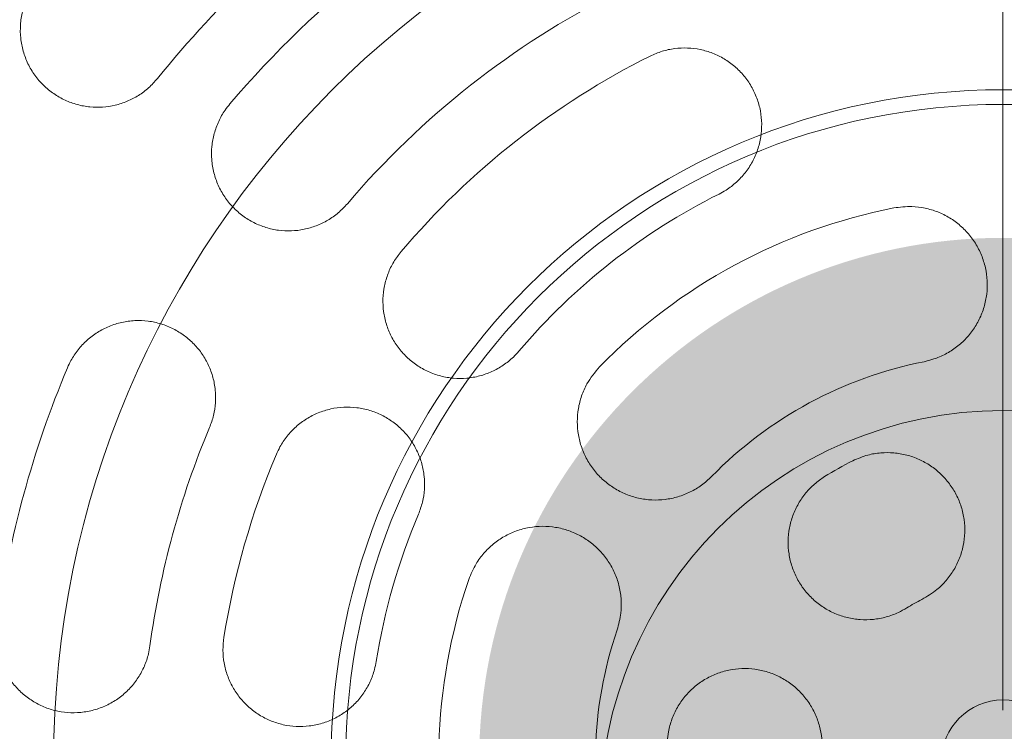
# Model space of a CAD drawing. Header units: centimetres. Extents: x -9388 to 91680, y -1419244 to 50347.
# Tile 135 of 183: x 38728 to 38824, y -689496 to -689427. Entities that reach past the tile are written whole.
import ezdxf

# ---------------------------------------------------------------- set-up
doc = ezdxf.new("R2010")
doc.units = ezdxf.units.CM
doc.linetypes.add('CENTER', pattern=[2, 1.25, -0.25, 0.25, -0.25])
doc.layers.add('! wpusty dachowe_Nr_pióra__1', color=7, linetype='Continuous', lineweight=13)
doc.layers.add('Q_podkład', color=8, linetype='Continuous', lineweight=9)
doc.layers.add('Q_kd_pion', color=7, linetype='CENTER', lineweight=35, true_color=0x34cc00)
doc.layers.add('Q_kd_wpusty', color=7, linetype='Continuous', lineweight=15, true_color=0x009901)

# ---------------------------------------------------------------- blocks, each defined once
blk = doc.blocks.new('PAB.02_RZUT DACHU')
at = {"layer": '! wpusty dachowe_Nr_pióra__1', "color": 8, "linetype": 'Continuous'}
for centre, radius in [((38824.004, -709499.063), 92.35), ((38824.004, -709499.063), 63.934), ((38824.004, -709504.114), 39.204)]:
    blk.add_circle(centre, radius, dxfattribs=at)
for start, end in [(90, 270), (270, 90)]:
    blk.add_arc((38824.004, -709499.063), 142.076, start, end, dxfattribs=at)
blk = doc.blocks.new('A$C674D9795')
at = {"layer": 'Q_kd_wpusty', "linetype": 'Continuous', "ltscale": 0.5}
blk.add_line((0, 0.5), (0, 25), dxfattribs=at)
blk.add_line((0, 0.5), (0, 25), dxfattribs=at)
at = {"layer": 'Q_kd_wpusty', "linetype": 'Continuous'}
for radius in [25, 25, 14.1906, 14.1906, 12.5741, 12.5741, 0.6, 0.6]:
    blk.add_circle((0, 0), radius, dxfattribs=at)
for radius, start, end in [(9.8741, 116.81743, 139.60252), (9.8741, 116.81743, 139.60252), (10.5741, 125.60681, 141.06791), (10.5741, 125.60681, 141.06791), (8.3741, 116.81743, 139.60252), (8.3741, 116.81743, 139.60252), (7.6741, 116.56878, 139.70772), (7.6741, 116.56878, 139.70772), (6.1741, 116.56878, 139.70772), (6.1741, 116.56878, 139.70772), (5.4903, 101.15625, 135.60793), (5.4903, 101.15625, 135.60793), (9.8741, 157.16425, 172.27906), (9.8741, 157.16425, 172.27906), (3.9657, 101.15625, 135.60793), (3.9657, 101.15625, 135.60793), (8.3741, 157.16425, 172.27906), (8.3741, 157.16425, 172.27906), (7.6741, 157.05905, 170.93081), (7.6741, 157.05905, 170.93081), (3.2714, 116.53515, 122.05011), (3.2714, 116.53515, 122.05011), (6.1741, 157.05905, 170.93081), (6.1741, 157.05905, 170.93081), (5.4903, 161.15625, 195.60793), (5.4903, 161.15625, 195.60793), (1.764, 116.53515, 122.05011), (1.764, 116.53515, 122.05011), (3.9657, 161.15625, 195.60793), (3.9657, 161.15625, 195.60793)]:
    blk.add_arc((0, 0), radius, start, end, dxfattribs=at)
for points, knots in [([(-8.2255, 6.6448), (-8.253, 6.6139), (-8.3081, 6.5522), (-8.4082, 6.4783), (-8.5178, 6.4213), (-8.6355, 6.3829), (-8.7579, 6.3645), (-8.8826, 6.3662), (-9.0058, 6.3889), (-9.1252, 6.432), (-9.236, 6.4953), (-9.3359, 6.5771), (-9.4205, 6.6757), (-9.4875, 6.7878), (-9.5339, 6.9101), (-9.5587, 7.0382), (-9.5607, 7.1682), (-9.5411, 7.2954), (-9.4997, 7.4163), (-9.4483, 7.5137), (-9.4076, 7.5673), (-9.3924, 7.5874)], [0, 0, 0, 0, 0.051863, 0.103729, 0.155562, 0.2074, 0.259905, 0.312417, 0.366222, 0.420031, 0.475168, 0.530307, 0.586182, 0.642052, 0.697703, 0.753346, 0.807845, 0.862337, 0.915376, 0.968411, 1, 1, 1, 1]), ([(-8.2255, 6.6448), (-8.253, 6.6139), (-8.3081, 6.5522), (-8.4082, 6.4783), (-8.5178, 6.4213), (-8.6355, 6.3829), (-8.7579, 6.3645), (-8.8826, 6.3662), (-9.0058, 6.3889), (-9.1252, 6.432), (-9.236, 6.4953), (-9.3359, 6.5771), (-9.4205, 6.6757), (-9.4875, 6.7878), (-9.5339, 6.9101), (-9.5587, 7.0382), (-9.5607, 7.1682), (-9.5411, 7.2954), (-9.4997, 7.4163), (-9.4483, 7.5137), (-9.4076, 7.5673), (-9.3924, 7.5874)], [0, 0, 0, 0, 0.051863, 0.103729, 0.155562, 0.2074, 0.259905, 0.312417, 0.366222, 0.420031, 0.475168, 0.530307, 0.586182, 0.642052, 0.697703, 0.753346, 0.807845, 0.862337, 0.915376, 0.968411, 1, 1, 1, 1]), ([(-3.4324, 6.8637), (-3.3941, 6.8806), (-3.3174, 6.9143), (-3.1938, 6.94), (-3.0684, 6.9458), (-2.9435, 6.9307), (-2.8229, 6.8947), (-2.7096, 6.8393), (-2.6072, 6.7654), (-2.5178, 6.6752), (-2.4451, 6.5708), (-2.3904, 6.4552), (-2.3564, 6.3318), (-2.3433, 6.2042), (-2.3526, 6.0761), (-2.3829, 5.9516), (-2.4344, 5.8343), (-2.5041, 5.7275), (-2.5912, 5.6348), (-2.6787, 5.5668), (-2.7387, 5.5344), (-2.7615, 5.5221)], [0, 0, 0, 0, 0.053009, 0.106018, 0.159014, 0.212012, 0.265286, 0.318562, 0.372294, 0.426028, 0.480298, 0.534568, 0.589041, 0.643513, 0.697916, 0.752315, 0.806277, 0.860235, 0.913682, 0.967128, 1, 1, 1, 1]), ([(-3.4324, 6.8637), (-3.3941, 6.8806), (-3.3174, 6.9143), (-3.1938, 6.94), (-3.0684, 6.9458), (-2.9435, 6.9307), (-2.8229, 6.8947), (-2.7096, 6.8393), (-2.6072, 6.7654), (-2.5178, 6.6752), (-2.4451, 6.5708), (-2.3904, 6.4552), (-2.3564, 6.3318), (-2.3433, 6.2042), (-2.3526, 6.0761), (-2.3829, 5.9516), (-2.4344, 5.8343), (-2.5041, 5.7275), (-2.5912, 5.6348), (-2.6787, 5.5668), (-2.7387, 5.5344), (-2.7615, 5.5221)], [0, 0, 0, 0, 0.053009, 0.106018, 0.159014, 0.212012, 0.265286, 0.318562, 0.372294, 0.426028, 0.480298, 0.534568, 0.589041, 0.643513, 0.697916, 0.752315, 0.806277, 0.860235, 0.913682, 0.967128, 1, 1, 1, 1]), ([(-6.3775, 5.4272), (-6.406, 5.3968), (-6.463, 5.3361), (-6.5659, 5.2644), (-6.6782, 5.2101), (-6.7981, 5.1749), (-6.9221, 5.1604), (-7.0476, 5.1662), (-7.1705, 5.1932), (-7.2883, 5.2405), (-7.3967, 5.3074), (-7.4932, 5.3921), (-7.5739, 5.4926), (-7.6368, 5.6056), (-7.6791, 5.728), (-7.7002, 5.8554), (-7.6988, 5.9843), (-7.6762, 6.1103), (-7.6321, 6.2299), (-7.5781, 6.3264), (-7.5358, 6.3793), (-7.5198, 6.3993)], [0, 0, 0, 0, 0.05251, 0.105021, 0.15751, 0.210003, 0.262947, 0.315894, 0.369663, 0.423434, 0.478083, 0.532733, 0.587819, 0.642903, 0.697838, 0.75277, 0.806961, 0.861149, 0.914416, 0.967682, 1, 1, 1, 1]), ([(-6.3775, 5.4272), (-6.406, 5.3968), (-6.463, 5.3361), (-6.5659, 5.2644), (-6.6782, 5.2101), (-6.7981, 5.1749), (-6.9221, 5.1604), (-7.0476, 5.1662), (-7.1705, 5.1932), (-7.2883, 5.2405), (-7.3967, 5.3074), (-7.4932, 5.3921), (-7.5739, 5.4926), (-7.6368, 5.6056), (-7.6791, 5.728), (-7.7002, 5.8554), (-7.6988, 5.9843), (-7.6762, 6.1103), (-7.6321, 6.2299), (-7.5781, 6.3264), (-7.5358, 6.3793), (-7.5198, 6.3993)], [0, 0, 0, 0, 0.05251, 0.105021, 0.15751, 0.210003, 0.262947, 0.315894, 0.369663, 0.423434, 0.478083, 0.532733, 0.587819, 0.642903, 0.697838, 0.75277, 0.806961, 0.861149, 0.914416, 0.967682, 1, 1, 1, 1]), ([(-0.7673, 3.8908), (-0.7161, 3.904), (-0.6236, 3.928), (-0.5015, 3.9943), (-0.3994, 4.0719), (-0.3122, 4.1662), (-0.2415, 4.2735), (-0.1901, 4.3914), (-0.1586, 4.5164), (-0.1491, 4.645), (-0.1608, 4.7738), (-0.1945, 4.8988), (-0.2485, 5.0166), (-0.322, 5.1235), (-0.4121, 5.2167), (-0.517, 5.293), (-0.6328, 5.3509), (-0.7566, 5.3876), (-0.9014, 5.4074), (-1.0032, 5.3942), (-1.0623, 5.3865)], [0, 0, 0, 0, 0.065899, 0.119228, 0.172558, 0.22598, 0.279403, 0.33304, 0.386677, 0.440555, 0.494435, 0.54848, 0.602524, 0.656585, 0.710645, 0.764562, 0.818477, 0.872155, 0.925831, 1, 1, 1, 1]), ([(-0.7673, 3.8908), (-0.7161, 3.904), (-0.6236, 3.928), (-0.5015, 3.9943), (-0.3994, 4.0719), (-0.3122, 4.1662), (-0.2415, 4.2735), (-0.1901, 4.3914), (-0.1586, 4.5164), (-0.1491, 4.645), (-0.1608, 4.7738), (-0.1945, 4.8988), (-0.2485, 5.0166), (-0.322, 5.1235), (-0.4121, 5.2167), (-0.517, 5.293), (-0.6328, 5.3509), (-0.7566, 5.3876), (-0.9014, 5.4074), (-1.0032, 5.3942), (-1.0623, 5.3865)], [0, 0, 0, 0, 0.065899, 0.119228, 0.172558, 0.22598, 0.279403, 0.33304, 0.386677, 0.440555, 0.494435, 0.54848, 0.602524, 0.656585, 0.710645, 0.764562, 0.818477, 0.872155, 0.925831, 1, 1, 1, 1]), ([(-5.8535, 4.9628), (-5.879, 4.9295), (-5.9299, 4.863), (-5.9842, 4.7491), (-6.0196, 4.6286), (-6.0345, 4.5036), (-6.0282, 4.378), (-6.0013, 4.2548), (-5.9537, 4.1377), (-5.8873, 4.0296), (-5.8031, 3.9341), (-5.7039, 3.8536), (-5.592, 3.7912), (-5.4711, 3.7483), (-5.3445, 3.7269), (-5.2163, 3.7268), (-5.0902, 3.749), (-4.9699, 3.7914), (-4.8592, 3.854), (-4.7724, 3.9229), (-4.7267, 3.9735), (-4.7093, 3.9927)], [0, 0, 0, 0, 0.053009, 0.106018, 0.159014, 0.212012, 0.265286, 0.318562, 0.372294, 0.426028, 0.480298, 0.534568, 0.589041, 0.643513, 0.697915, 0.752315, 0.806277, 0.860235, 0.913682, 0.967128, 1, 1, 1, 1]), ([(-5.8535, 4.9628), (-5.879, 4.9295), (-5.9299, 4.863), (-5.9842, 4.7491), (-6.0196, 4.6286), (-6.0345, 4.5036), (-6.0282, 4.378), (-6.0013, 4.2548), (-5.9537, 4.1377), (-5.8873, 4.0296), (-5.8031, 3.9341), (-5.7039, 3.8536), (-5.592, 3.7912), (-5.4711, 3.7483), (-5.3445, 3.7269), (-5.2163, 3.7268), (-5.0902, 3.749), (-4.9699, 3.7914), (-4.8592, 3.854), (-4.7724, 3.9229), (-4.7267, 3.9735), (-4.7093, 3.9927)], [0, 0, 0, 0, 0.053009, 0.106018, 0.159014, 0.212012, 0.265286, 0.318562, 0.372294, 0.426028, 0.480298, 0.534568, 0.589041, 0.643513, 0.697915, 0.752315, 0.806277, 0.860235, 0.913682, 0.967128, 1, 1, 1, 1]), ([(-7.7178, 3.2499), (-7.7035, 3.2891), (-7.675, 3.3673), (-7.6573, 3.4915), (-7.6594, 3.6162), (-7.682, 3.7391), (-7.7249, 3.8564), (-7.7865, 3.9658), (-7.8661, 4.0633), (-7.9613, 4.1472), (-8.0699, 4.2139), (-8.189, 4.2619), (-8.3151, 4.2887), (-8.4442, 4.2939), (-8.5725, 4.2766), (-8.6958, 4.2381), (-8.8102, 4.1787), (-8.9126, 4.1018), (-8.9995, 4.0086), (-9.0613, 3.917), (-9.0896, 3.8553), (-9.1002, 3.8321)], [0, 0, 0, 0, 0.05251, 0.105021, 0.15751, 0.210003, 0.262947, 0.315895, 0.369663, 0.423434, 0.478083, 0.532733, 0.587819, 0.642903, 0.697838, 0.75277, 0.806961, 0.861149, 0.914416, 0.967682, 1, 1, 1, 1]), ([(-7.7178, 3.2499), (-7.7035, 3.2891), (-7.675, 3.3673), (-7.6573, 3.4915), (-7.6594, 3.6162), (-7.682, 3.7391), (-7.7249, 3.8564), (-7.7865, 3.9658), (-7.8661, 4.0633), (-7.9613, 4.1472), (-8.0699, 4.2139), (-8.189, 4.2619), (-8.3151, 4.2887), (-8.4442, 4.2939), (-8.5725, 4.2766), (-8.6958, 4.2381), (-8.8102, 4.1787), (-8.9126, 4.1018), (-8.9995, 4.0086), (-9.0613, 3.917), (-9.0896, 3.8553), (-9.1002, 3.8321)], [0, 0, 0, 0, 0.05251, 0.105021, 0.15751, 0.210003, 0.262947, 0.315895, 0.369663, 0.423434, 0.478083, 0.532733, 0.587819, 0.642903, 0.697838, 0.75277, 0.806961, 0.861149, 0.914416, 0.967682, 1, 1, 1, 1]), ([(-3.9232, 3.8408), (-3.9678, 3.7877), (-4.04, 3.7018), (-4.1014, 3.5592), (-4.1338, 3.4351), (-4.1442, 3.3071), (-4.1336, 3.179), (-4.1012, 3.0544), (-4.0487, 2.9366), (-3.9767, 2.8295), (-3.8878, 2.7354), (-3.7841, 2.658), (-3.6688, 2.5987), (-3.5449, 2.5601), (-3.4165, 2.5425), (-3.287, 2.5473), (-3.1602, 2.5732), (-3.0402, 2.6208), (-2.9285, 2.6865), (-2.8654, 2.745), (-2.8338, 2.7743)], [0, 0, 0, 0, 0.086179, 0.139515, 0.192852, 0.246309, 0.299768, 0.353455, 0.407143, 0.461066, 0.51499, 0.569054, 0.623117, 0.677163, 0.731208, 0.785084, 0.83896, 0.892591, 0.946221, 1, 1, 1, 1]), ([(-3.9232, 3.8408), (-3.9678, 3.7877), (-4.04, 3.7018), (-4.1014, 3.5592), (-4.1338, 3.4351), (-4.1442, 3.3071), (-4.1336, 3.179), (-4.1012, 3.0544), (-4.0487, 2.9366), (-3.9767, 2.8295), (-3.8878, 2.7354), (-3.7841, 2.658), (-3.6688, 2.5987), (-3.5449, 2.5601), (-3.4165, 2.5425), (-3.287, 2.5473), (-3.1602, 2.5732), (-3.0402, 2.6208), (-2.9285, 2.6865), (-2.8654, 2.745), (-2.8338, 2.7743)], [0, 0, 0, 0, 0.086179, 0.139515, 0.192852, 0.246309, 0.299768, 0.353455, 0.407143, 0.461066, 0.51499, 0.569054, 0.623117, 0.677163, 0.731208, 0.785084, 0.83896, 0.892591, 0.946221, 1, 1, 1, 1]), ([(-5.6858, 2.4066), (-5.6714, 2.4459), (-5.6426, 2.5246), (-5.6248, 2.6495), (-5.6269, 2.7751), (-5.6499, 2.8988), (-5.6935, 3.0168), (-5.7559, 3.1264), (-5.8362, 3.224), (-5.9318, 3.3074), (-6.0407, 3.3734), (-6.1594, 3.4207), (-6.2848, 3.4468), (-6.413, 3.4517), (-6.5402, 3.4344), (-6.6625, 3.3962), (-6.7763, 3.3375), (-6.8785, 3.2611), (-6.9655, 3.1683), (-7.0278, 3.0767), (-7.0563, 3.0148), (-7.0672, 2.9912)], [0, 0, 0, 0, 0.053012, 0.106024, 0.159023, 0.212025, 0.265299, 0.318576, 0.372304, 0.426034, 0.4803, 0.534565, 0.589038, 0.643509, 0.697915, 0.752318, 0.806283, 0.860247, 0.913695, 0.967142, 1, 1, 1, 1]), ([(-5.6858, 2.4066), (-5.6714, 2.4459), (-5.6426, 2.5246), (-5.6248, 2.6495), (-5.6269, 2.7751), (-5.6499, 2.8988), (-5.6935, 3.0168), (-5.7559, 3.1264), (-5.8362, 3.224), (-5.9318, 3.3074), (-6.0407, 3.3734), (-6.1594, 3.4207), (-6.2848, 3.4468), (-6.413, 3.4517), (-6.5402, 3.4344), (-6.6625, 3.3962), (-6.7763, 3.3375), (-6.8785, 3.2611), (-6.9655, 3.1683), (-7.0278, 3.0767), (-7.0563, 3.0148), (-7.0672, 2.9912)], [0, 0, 0, 0, 0.053012, 0.106024, 0.159023, 0.212025, 0.265299, 0.318576, 0.372304, 0.426034, 0.4803, 0.534565, 0.589038, 0.643509, 0.697915, 0.752318, 0.806283, 0.860247, 0.913695, 0.967142, 1, 1, 1, 1]), ([(-0.7881, 1.5782), (-0.7375, 1.6078), (-0.6502, 1.6588), (-0.5491, 1.7612), (-0.4744, 1.8643), (-0.4188, 1.979), (-0.3827, 2.1012), (-0.3681, 2.2278), (-0.3744, 2.3552), (-0.4025, 2.4797), (-0.4508, 2.5979), (-0.5186, 2.7061), (-0.6033, 2.8017), (-0.7032, 2.8814), (-0.8148, 2.9435), (-0.9354, 2.9856), (-1.0613, 3.0073), (-1.1888, 3.0067), (-1.3254, 2.985), (-1.413, 2.9475), (-1.4615, 2.9268)], [0, 0, 0, 0, 0.073947, 0.127542, 0.181138, 0.234763, 0.288389, 0.342076, 0.395764, 0.44952, 0.503275, 0.557075, 0.610874, 0.664675, 0.718474, 0.772231, 0.825987, 0.879675, 0.933363, 1, 1, 1, 1]), ([(-0.7881, 1.5782), (-0.7375, 1.6078), (-0.6502, 1.6588), (-0.5491, 1.7612), (-0.4744, 1.8643), (-0.4188, 1.979), (-0.3827, 2.1012), (-0.3681, 2.2278), (-0.3744, 2.3552), (-0.4025, 2.4797), (-0.4508, 2.5979), (-0.5186, 2.7061), (-0.6033, 2.8017), (-0.7032, 2.8814), (-0.8148, 2.9435), (-0.9354, 2.9856), (-1.0613, 3.0073), (-1.1888, 3.0067), (-1.3254, 2.985), (-1.413, 2.9475), (-1.4615, 2.9268)], [0, 0, 0, 0, 0.073947, 0.127542, 0.181138, 0.234763, 0.288389, 0.342076, 0.395764, 0.44952, 0.503275, 0.557075, 0.610874, 0.664675, 0.718474, 0.772231, 0.825987, 0.879675, 0.933363, 1, 1, 1, 1]), ([(-1.736, 2.7728), (-1.7691, 2.7499), (-1.8353, 2.7039), (-1.9207, 2.6148), (-1.9921, 2.512), (-2.0464, 2.3967), (-2.0802, 2.2738), (-2.0933, 2.1471), (-2.0845, 2.0199), (-2.055, 1.8958), (-2.0046, 1.7785), (-1.9355, 1.6711), (-1.849, 1.5771), (-1.7482, 1.4986), (-1.6354, 1.4386), (-1.5143, 1.3979), (-1.3881, 1.3787), (-1.2604, 1.3804), (-1.1351, 1.4042), (-1.0259, 1.4433), (-0.9626, 1.4799), (-0.9361, 1.4952)], [0, 0, 0, 0, 0.050947, 0.101895, 0.155485, 0.209076, 0.262707, 0.316338, 0.370036, 0.423734, 0.477497, 0.531259, 0.585056, 0.638852, 0.692636, 0.74642, 0.800151, 0.853883, 0.907544, 0.961206, 1, 1, 1, 1]), ([(-1.736, 2.7728), (-1.7691, 2.7499), (-1.8353, 2.7039), (-1.9207, 2.6148), (-1.9921, 2.512), (-2.0464, 2.3967), (-2.0802, 2.2738), (-2.0933, 2.1471), (-2.0845, 2.0199), (-2.055, 1.8958), (-2.0046, 1.7785), (-1.9355, 1.6711), (-1.849, 1.5771), (-1.7482, 1.4986), (-1.6354, 1.4386), (-1.5143, 1.3979), (-1.3881, 1.3787), (-1.2604, 1.3804), (-1.1351, 1.4042), (-1.0259, 1.4433), (-0.9626, 1.4799), (-0.9361, 1.4952)], [0, 0, 0, 0, 0.050947, 0.101895, 0.155485, 0.209076, 0.262707, 0.316338, 0.370036, 0.423734, 0.477497, 0.531259, 0.585056, 0.638852, 0.692636, 0.74642, 0.800151, 0.853883, 0.907544, 0.961206, 1, 1, 1, 1]), ([(-3.7532, 1.2809), (-3.7383, 1.3353), (-3.7122, 1.4311), (-3.7105, 1.5736), (-3.7285, 1.7006), (-3.7683, 1.8228), (-3.8275, 1.9369), (-3.9053, 2.0392), (-3.9991, 2.1276), (-4.1068, 2.1987), (-4.225, 2.2513), (-4.3505, 2.2828), (-4.4797, 2.2931), (-4.6089, 2.281), (-4.7342, 2.2478), (-4.8519, 2.1935), (-4.9589, 2.1206), (-5.0514, 2.0304), (-5.137, 1.9165), (-5.1747, 1.825), (-5.196, 1.7733)], [0, 0, 0, 0, 0.070347, 0.123695, 0.177043, 0.230472, 0.283902, 0.337549, 0.391196, 0.445084, 0.498972, 0.553021, 0.60707, 0.661127, 0.715183, 0.769091, 0.822998, 0.876664, 0.93033, 1, 1, 1, 1]), ([(-3.7532, 1.2809), (-3.7383, 1.3353), (-3.7122, 1.4311), (-3.7105, 1.5736), (-3.7285, 1.7006), (-3.7683, 1.8228), (-3.8275, 1.9369), (-3.9053, 2.0392), (-3.9991, 2.1276), (-4.1068, 2.1987), (-4.225, 2.2513), (-4.3505, 2.2828), (-4.4797, 2.2931), (-4.6089, 2.281), (-4.7342, 2.2478), (-4.8519, 2.1935), (-4.9589, 2.1206), (-5.0514, 2.0304), (-5.137, 1.9165), (-5.1747, 1.825), (-5.196, 1.7733)], [0, 0, 0, 0, 0.070347, 0.123695, 0.177043, 0.230472, 0.283902, 0.337549, 0.391196, 0.445084, 0.498972, 0.553021, 0.60707, 0.661127, 0.715183, 0.769091, 0.822998, 0.876664, 0.93033, 1, 1, 1, 1]), ([(-9.7846, 1.3266), (-9.7882, 1.2851), (-9.7953, 1.2021), (-9.78, 1.0776), (-9.7455, 0.9578), (-9.6916, 0.845), (-9.6197, 0.743), (-9.5316, 0.6535), (-9.4294, 0.58), (-9.3156, 0.5238), (-9.1934, 0.4878), (-9.0658, 0.4725), (-8.9372, 0.4795), (-8.8111, 0.5081), (-8.6917, 0.5583), (-8.5828, 0.6276), (-8.4878, 0.7147), (-8.409, 0.8157), (-8.3494, 0.9283), (-8.3136, 1.0329), (-8.3024, 1.0998), (-8.2982, 1.1251)], [0, 0, 0, 0, 0.052503, 0.105007, 0.157489, 0.209974, 0.262917, 0.315864, 0.36964, 0.42342, 0.478079, 0.532739, 0.587827, 0.642913, 0.697842, 0.752765, 0.806946, 0.861123, 0.914387, 0.96765, 1, 1, 1, 1]), ([(-9.7846, 1.3266), (-9.7882, 1.2851), (-9.7953, 1.2021), (-9.78, 1.0776), (-9.7455, 0.9578), (-9.6916, 0.845), (-9.6197, 0.743), (-9.5316, 0.6535), (-9.4294, 0.58), (-9.3156, 0.5238), (-9.1934, 0.4878), (-9.0658, 0.4725), (-8.9372, 0.4795), (-8.8111, 0.5081), (-8.6917, 0.5583), (-8.5828, 0.6276), (-8.4878, 0.7147), (-8.409, 0.8157), (-8.3494, 0.9283), (-8.3136, 1.0329), (-8.3024, 1.0998), (-8.2982, 1.1251)], [0, 0, 0, 0, 0.052503, 0.105007, 0.157489, 0.209974, 0.262917, 0.315864, 0.36964, 0.42342, 0.478079, 0.532739, 0.587827, 0.642913, 0.697842, 0.752765, 0.806946, 0.861123, 0.914387, 0.96765, 1, 1, 1, 1]), ([(-7.5782, 1.2097), (-7.5827, 1.168), (-7.5918, 1.0847), (-7.5792, 0.9592), (-7.547, 0.8378), (-7.495, 0.7232), (-7.4245, 0.6191), (-7.3376, 0.5276), (-7.2363, 0.4522), (-7.1234, 0.3941), (-7.0019, 0.3561), (-6.8753, 0.3387), (-6.7473, 0.3434), (-6.6217, 0.3693), (-6.5023, 0.4166), (-6.3927, 0.483), (-6.2963, 0.5673), (-6.2154, 0.666), (-6.1532, 0.7769), (-6.1146, 0.8808), (-6.1018, 0.9477), (-6.0969, 0.9732)], [0, 0, 0, 0, 0.053009, 0.106018, 0.159014, 0.212012, 0.265286, 0.318562, 0.372294, 0.426028, 0.480298, 0.534568, 0.589041, 0.643513, 0.697916, 0.752315, 0.806277, 0.860235, 0.913682, 0.967128, 1, 1, 1, 1]), ([(-7.5782, 1.2097), (-7.5827, 1.168), (-7.5918, 1.0847), (-7.5792, 0.9592), (-7.547, 0.8378), (-7.495, 0.7232), (-7.4245, 0.6191), (-7.3376, 0.5276), (-7.2363, 0.4522), (-7.1234, 0.3941), (-7.0019, 0.3561), (-6.8753, 0.3387), (-6.7473, 0.3434), (-6.6217, 0.3693), (-6.5023, 0.4166), (-6.3927, 0.483), (-6.2963, 0.5673), (-6.2154, 0.666), (-6.1532, 0.7769), (-6.1146, 0.8808), (-6.1018, 0.9477), (-6.0969, 0.9732)], [0, 0, 0, 0, 0.053009, 0.106018, 0.159014, 0.212012, 0.265286, 0.318562, 0.372294, 0.426028, 0.480298, 0.534568, 0.589041, 0.643513, 0.697916, 0.752315, 0.806277, 0.860235, 0.913682, 0.967128, 1, 1, 1, 1]), ([(-1.7608, 0.1066), (-1.7603, 0.1466), (-1.7592, 0.2264), (-1.7818, 0.3471), (-1.8235, 0.4648), (-1.8856, 0.5761), (-1.9657, 0.6752), (-2.0611, 0.7598), (-2.1695, 0.8268), (-2.2876, 0.8751), (-2.4122, 0.9025), (-2.5397, 0.9091), (-2.6665, 0.8936), (-2.7891, 0.8575), (-2.9036, 0.8008), (-3.0072, 0.7261), (-3.0965, 0.6348), (-3.1695, 0.53), (-3.2232, 0.4143), (-3.2553, 0.3022), (-3.2624, 0.2289), (-3.2655, 0.1977)], [0, 0, 0, 0, 0.050532, 0.101064, 0.154662, 0.208261, 0.261891, 0.315522, 0.369219, 0.422917, 0.476679, 0.53044, 0.584236, 0.638032, 0.691817, 0.745601, 0.799333, 0.853065, 0.906728, 0.96039, 1, 1, 1, 1]), ([(-1.7608, 0.1066), (-1.7603, 0.1466), (-1.7592, 0.2264), (-1.7818, 0.3471), (-1.8235, 0.4648), (-1.8856, 0.5761), (-1.9657, 0.6752), (-2.0611, 0.7598), (-2.1695, 0.8268), (-2.2876, 0.8751), (-2.4122, 0.9025), (-2.5397, 0.9091), (-2.6665, 0.8936), (-2.7891, 0.8575), (-2.9036, 0.8008), (-3.0072, 0.7261), (-3.0965, 0.6348), (-3.1695, 0.53), (-3.2232, 0.4143), (-3.2553, 0.3022), (-3.2624, 0.2289), (-3.2655, 0.1977)], [0, 0, 0, 0, 0.050532, 0.101064, 0.154662, 0.208261, 0.261891, 0.315522, 0.369219, 0.422917, 0.476679, 0.53044, 0.584236, 0.638032, 0.691817, 0.745601, 0.799333, 0.853065, 0.906728, 0.96039, 1, 1, 1, 1])]:
    blk.add_open_spline(points, degree=3, knots=knots, dxfattribs=at)
blk = doc.blocks.new('A$C03172C92')
at = {"layer": 'Q_kd_pion', "linetype": 'Continuous', "lineweight": 13}
blk.add_hatch(color=256, dxfattribs=at).paths.add_polyline_path([(-62.37, 0, -1), (62.37, 0, -1)], flags=0)
blk.add_circle((0, 0), 80, dxfattribs=at)

msp = doc.modelspace()

# ---------------------------------------------------------------- block references
at = {"xscale": 10, "yscale": 10, "zscale": 10}
msp.add_blockref('A$C674D9795', (38824.004, -689499.063), dxfattribs=at)
at = {"layer": 'Q_kd_pion', "lineweight": 13, "xscale": 0.8170000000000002, "yscale": -0.8170000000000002, "zscale": 0.8170000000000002, "rotation": 179.9999999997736}
msp.add_blockref('A$C03172C92', (38824.004, -689499.063), dxfattribs=at)
at = {"layer": 'Q_podkład'}
msp.add_blockref('PAB.02_RZUT DACHU', (0, 20000), dxfattribs=at)

doc.saveas('drawing.dxf')
